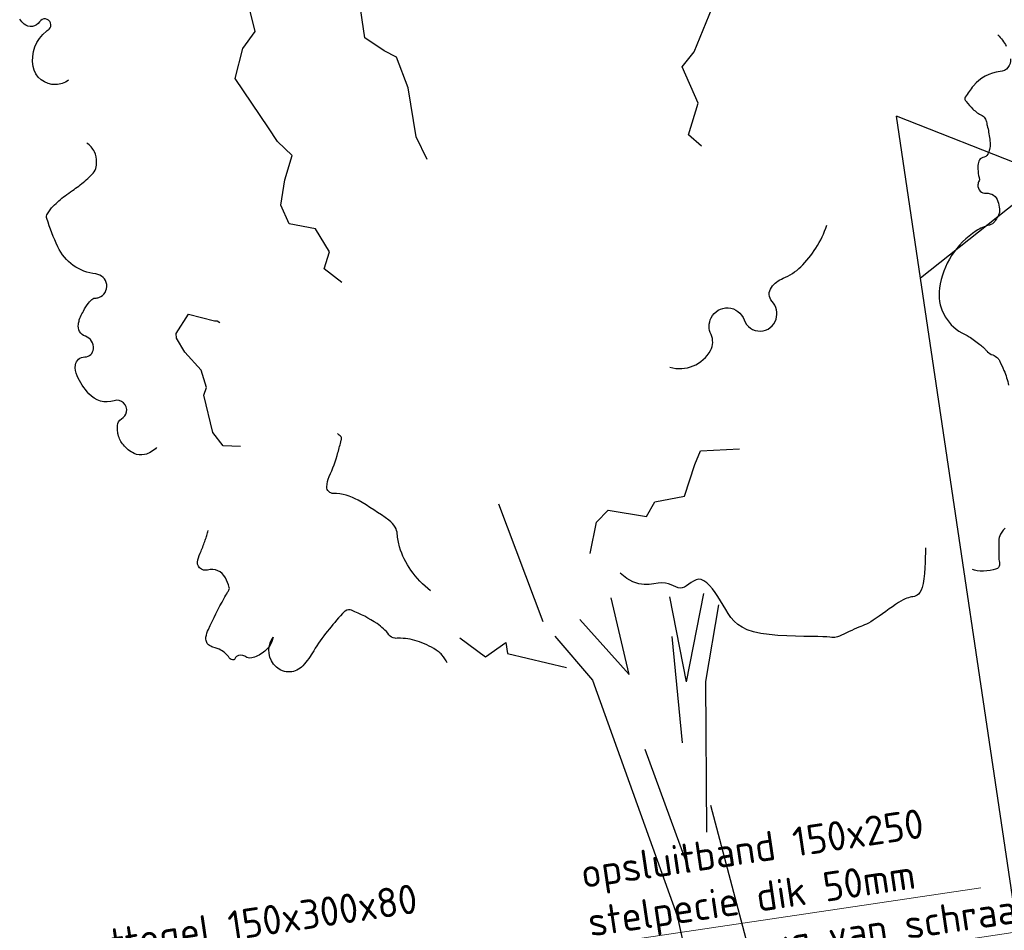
# Model space of a CAD drawing. Header units: metres. Extents: x 133846 to 269924, y 465764 to 933292.
# Tile 13 of 56: x 133879.09 to 133882.1, y 465807.34 to 465810.12. Entities that reach past the tile are written whole.
import ezdxf
from ezdxf import colors
from ezdxf.entities.mleader import LeaderData, LeaderLine
from ezdxf.math import Vec2, Vec3

# ---------------------------------------------------------------- set-up
doc = ezdxf.new("R2010")
doc.units = ezdxf.units.M
doc.layers.add('B-WE-GR-BOOM-SD', color=253, linetype='Continuous', lineweight=25)
doc.layers.add('N-WE-VH-VERHARDING-T18', color=10, linetype='Continuous', lineweight=18)
doc.layers.add('B-WE-OG-TERREIN_ERF-SD', color=150, linetype='Continuous', lineweight=25, true_color=0x007fff)
doc.styles.add('NLCS-ISO-M50-T18', font='NLCS-ISO.ttf', dxfattribs={"height": 0.09000000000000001})

# ---------------------------------------------------------------- blocks, each defined once
blk = doc.blocks.new('_DotSmall')
at = {"color": 0, "linetype": 'ByBlock', "const_width": 0.5}
blk.add_lwpolyline([(-0.0625, 0, 1), (0.0625, 0, 1)], format="xyb", close=True, dxfattribs=at)
blk = doc.blocks.new('SOG-ERFGRENS_RECHTS-D')
for p, q in [((0.4330127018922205, 3.250000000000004), (0, 3.500000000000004)), ((0, 3), (0, 3.500000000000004)), ((0.4330127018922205, 3.25), (0, 3)), ((0, 0), (0, 3))]:
    blk.add_line(p, q)
blk = doc.blocks.new('SGR-BOOM_S01_I_ZIJ-D')
for p, q in [((-0.07792637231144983, 3.82123260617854), (-0.1176291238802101, 4.301475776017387)), ((0.2630108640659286, 3.724859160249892), (0.2397656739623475, 4.255178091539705)), ((0.2630108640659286, 3.724859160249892), (0.4472289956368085, 4.243814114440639)), ((-0.07792637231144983, 3.82123260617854), (-0.3250924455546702, 4.197516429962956)), ((0.3805010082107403, 3.711341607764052), (0.5280060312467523, 4.163003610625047)), ((-0.0484746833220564, 3.355740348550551), (0.1130793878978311, 2.571625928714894))]:
    blk.add_line(p, q)
for points in [[(-2.932061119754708, 7.919609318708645, -0.06159719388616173), (-2.973213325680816, 7.906892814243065, -0.06854917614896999), (-3.011921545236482, 7.9053521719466, -0.3777679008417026), (-3.133706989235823, 8.03573897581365, -0.2758469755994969), (-3.021501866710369, 8.236620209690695, -0.02871718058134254), (-3.009995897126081, 8.2424023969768, 0.05567177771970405), (-3.004216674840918, 8.245707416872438, 1.128101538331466), (-3.054657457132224, 8.299747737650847, -0.4676689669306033), (-3.150280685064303, 8.300100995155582, -0.04392627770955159), (-3.172660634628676, 8.332506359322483, -0.1787243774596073)], [(-2.729618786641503, 5.6188360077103, -0.1372597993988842), (-2.80840070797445, 5.587579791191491, -0.1811031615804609), (-2.871437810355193, 5.603907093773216, -0.101937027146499), (-2.928713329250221, 5.664670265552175, -0.1216999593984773), (-2.950175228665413, 5.731559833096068, -0.03117928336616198), (-2.950368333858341, 5.764113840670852, -0.04141486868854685), (-2.94696545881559, 5.788403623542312, -0.2474459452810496), (-2.916880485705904, 5.823610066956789, 0.2119085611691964), (-2.879638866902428, 5.861662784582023, 0.5762904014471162), (-2.944319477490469, 5.940252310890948, -0.2982131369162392), (-3.091380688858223, 6.005257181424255, -0.07247886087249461), (-3.14619743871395, 6.124701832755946, -0.1448810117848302), (-3.146049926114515, 6.191477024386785, -0.3711238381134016), (-3.082752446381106, 6.232056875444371, 0.3873339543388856), (-3.022587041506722, 6.273080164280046, 0.3425504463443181), (-3.060408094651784, 6.356256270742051, -0.371390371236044), (-3.091893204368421, 6.436101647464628, -0.00685917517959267), (-3.083090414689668, 6.460268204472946, -0.03854630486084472), (-3.081137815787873, 6.464414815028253, -0.02068790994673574), (-3.072329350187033, 6.47851102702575, -0.008761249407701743), (-3.049614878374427, 6.510503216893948, -0.04217859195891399), (-3.011174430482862, 6.55439922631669, -0.06569996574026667), (-2.98096415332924, 6.576706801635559, -0.1834273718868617), (-2.967221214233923, 6.57867165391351, 0.107566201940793), (-2.944053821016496, 6.578520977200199, 0.7926462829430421), (-2.940789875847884, 6.723496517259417, -0.2636821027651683), (-3.146656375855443, 6.9225015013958, -0.03211261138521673), (-3.187363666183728, 7.102415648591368, -0.2091755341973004), (-3.179941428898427, 7.130994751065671, -0.06387035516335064), (-3.137884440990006, 7.172328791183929, -0.03917192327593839), (-3.057186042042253, 7.224151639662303, -0.009014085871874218), (-3.007033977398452, 7.249913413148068, 0.01098273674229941), (-2.965953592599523, 7.271220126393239, 0.02857395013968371), (-2.884790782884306, 7.321829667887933, 0.06148884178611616), (-2.851795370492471, 7.351807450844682, 0.09891261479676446), (-2.846075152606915, 7.361955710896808, 0.02898351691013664), (-2.836016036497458, 7.400054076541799, 0.1326701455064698), (-2.840094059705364, 7.464076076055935, 0.1177469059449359), (-2.87845975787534, 7.525022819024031)], [(2.726685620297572, 7.359283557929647, -0.04131064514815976), (2.750858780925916, 7.322691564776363, -0.04224376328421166), (2.768221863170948, 7.283472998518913, -0.03823759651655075)], [(2.782861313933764, 7.202782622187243, -0.4146927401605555), (2.707334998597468, 7.135097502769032, 0.2024162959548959), (2.533591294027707, 7.07287061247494, 0.02189674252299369), (2.472558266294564, 7.011624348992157, 0.2137579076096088), (2.469657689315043, 7.002833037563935, 0.105270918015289), (2.475452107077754, 6.984883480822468, 0.03173849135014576), (2.509678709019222, 6.933262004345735, 0.08002437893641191), (2.559558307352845, 6.885649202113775, -0.1849875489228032), (2.576930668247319, 6.860392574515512, -0.02947661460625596), (2.578729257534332, 6.850380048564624, -0.009898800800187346), (2.58172116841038, 6.820259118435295, -0.02299901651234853), (2.58450145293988, 6.736592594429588, -0.04209394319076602), (2.580070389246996, 6.691012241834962, -0.06789587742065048), (2.574514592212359, 6.674056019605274, -0.03985615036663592), (2.559145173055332, 6.647937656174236, -0.2456981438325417), (2.525700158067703, 6.630636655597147, 0.2909750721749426), (2.498175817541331, 6.613309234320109, 0.07269171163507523), (2.487460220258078, 6.578359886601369, 0.05035135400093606), (2.484737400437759, 6.525800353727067, 0.01460299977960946), (2.48562867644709, 6.514406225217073, -0.0206095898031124), (2.486163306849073, 6.506324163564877, -0.157326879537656), (2.482096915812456, 6.492559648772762, 0.08913360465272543), (2.471901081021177, 6.469823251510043, 0.4677375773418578), (2.514500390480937, 6.411551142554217, -0.3583218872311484), (2.578171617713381, 6.351917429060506, -0.03848922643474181), (2.580671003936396, 6.304849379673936, -0.08504374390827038), (2.576543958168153, 6.283795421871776, -0.06455418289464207), (2.565728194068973, 6.263623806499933, -0.03790460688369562), (2.540777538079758, 6.233813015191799, -0.1729203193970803), (2.50473283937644, 6.216147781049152, 0.07734841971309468), (2.420198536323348, 6.192968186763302, 0.2185298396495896), (2.146546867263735, 5.880006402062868, 0.3112952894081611), (2.241317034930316, 5.589543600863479, 0.01340797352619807), (2.271354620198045, 5.567870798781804, -0.03790021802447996), (2.281606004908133, 5.559682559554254, -0.01060202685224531), (2.339431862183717, 5.503504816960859, -0.02692717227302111), (2.360490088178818, 5.479726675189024, -0.02331346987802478), (2.369380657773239, 5.467387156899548, 0.01830204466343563), (2.380545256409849, 5.451559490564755, 0.1091914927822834), (2.408334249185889, 5.428041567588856, -0.1140914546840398), (2.434739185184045, 5.405252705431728, -0.07495994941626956), (2.443886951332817, 5.387764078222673, -0.02230051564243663), (2.462615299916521, 5.324473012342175, -0.04329720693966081), (2.477498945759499, 5.230187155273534, -0.05308247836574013)], [(0.4460945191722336, 5.64423634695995, 0.1715256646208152), (0.5878878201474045, 5.630599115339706, 0.1715256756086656), (0.7067574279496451, 5.709093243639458, 0.2397978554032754), (0.7237867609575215, 5.804443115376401, -0.2272357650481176), (0.7392689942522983, 5.904903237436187, -0.6665292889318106), (0.9368107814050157, 5.863868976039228, 0.7264677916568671), (1.131118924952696, 5.839633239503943, 0.2632691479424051), (1.122646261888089, 5.950155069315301, -0.359588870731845), (1.131118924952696, 6.035443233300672, -0.1359673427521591), (1.21019718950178, 6.079792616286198, 0.09521261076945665), (1.3267587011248, 6.133348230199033, 0.0605869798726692), (1.435877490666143, 6.233298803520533, 0.05785704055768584), (1.522398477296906, 6.361793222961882)], [(-1.202515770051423, 4.506699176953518, -0.07288652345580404), (-1.302507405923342, 4.648965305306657, -0.08028649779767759), (-1.350251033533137, 4.799622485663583, -0.05862104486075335), (-1.352664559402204, 4.88126584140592, 0.1168759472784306), (-1.358650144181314, 4.922215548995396, 0.1040832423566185), (-1.390834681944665, 4.970780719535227, 0.02681325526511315), (-1.558494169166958, 5.11917137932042, 0.1296387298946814), (-1.702817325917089, 5.182423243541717, -0.4163891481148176), (-1.736009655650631, 5.228286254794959, -0.1059121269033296), (-1.712360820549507, 5.288600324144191, 0.04359106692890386), (-1.637922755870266, 5.425644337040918, 0.004224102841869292), (-1.607427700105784, 5.497369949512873, 0.02919928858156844), (-1.603715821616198, 5.508026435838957, 0.213878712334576), (-1.605163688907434, 5.517968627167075, 0.06934308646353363), (-1.624447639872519, 5.540656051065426)], [(-1.165927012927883, 4.054869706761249, 0.03678437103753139), (-1.191637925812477, 4.108226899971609, 0.0723131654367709), (-1.210347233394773, 4.131991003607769, 0.06812670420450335), (-1.31556628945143, 4.207654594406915, 0.07547292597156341), (-1.426097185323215, 4.246347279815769, 0.03370519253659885), (-1.447397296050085, 4.248887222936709, -0.05746158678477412), (-1.459833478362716, 4.250972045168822, -0.1979451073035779), (-1.493279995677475, 4.27756460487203, 0.08203642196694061), (-1.555456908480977, 4.355734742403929, 0.05212554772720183), (-1.697260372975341, 4.459343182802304, 0.2514729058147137), (-1.735838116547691, 4.460659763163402, 0.05983451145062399), (-1.756015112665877, 4.447493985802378, 0.01014234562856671), (-1.862692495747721, 4.354316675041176, 0.03839917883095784), (-1.962670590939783, 4.248237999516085, -0.04975388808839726), (-2.041746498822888, 4.168058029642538, -0.415766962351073), (-2.2033032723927, 4.183475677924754, -0.365966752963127), (-2.200798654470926, 4.361713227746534, -0.002133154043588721), (-2.195541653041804, 4.367707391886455, -0.079610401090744), (-2.195375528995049, 4.367843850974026, -0.7435996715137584), (-2.194997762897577, 4.367491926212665, -0.008653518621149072), (-2.208071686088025, 4.342088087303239, -0.1218870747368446), (-2.249707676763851, 4.296045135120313, -0.08929237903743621), (-2.326728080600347, 4.262117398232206, -0.2506462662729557), (-2.384977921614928, 4.277261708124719, 0.3175920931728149), (-2.433759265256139, 4.283663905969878, 0.1602075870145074), (-2.445938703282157, 4.271066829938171, -0.2969899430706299), (-2.454526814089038, 4.265888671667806, -0.2778409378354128), (-2.48008770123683, 4.282519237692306, 0.1178644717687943), (-2.52297948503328, 4.334847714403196, 0.06054939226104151), (-2.568507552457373, 4.361436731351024, -0.1085304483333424), (-2.592574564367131, 4.378758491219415, -0.1371560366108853), (-2.603543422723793, 4.401002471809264, -0.1246679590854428), (-2.601843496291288, 4.428147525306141, -0.06855292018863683), (-2.580387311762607, 4.472851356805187, -0.01589250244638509), (-2.457324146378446, 4.646636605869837, -0.01288765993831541), (-2.430467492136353, 4.680277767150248, 0.02770740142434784), (-2.418437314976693, 4.696298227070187, 0.193486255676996), (-2.415980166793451, 4.708030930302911, 0.03554210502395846), (-2.431370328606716, 4.76910307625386, 0.3593915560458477), (-2.53177320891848, 4.832449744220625, -0.5905226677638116), (-2.582695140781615, 4.902123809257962, -0.03550302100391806), (-2.554299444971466, 4.953286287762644, 0.02928700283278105), (-2.519123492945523, 5.014850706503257, 0.006452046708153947), (-2.505855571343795, 5.0424837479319, 0.006358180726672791), (-2.493114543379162, 5.070860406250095)]]:
    blk.add_lwpolyline(points, format="xyb")
at = {"flags": 128}
for points in [[(-0.835254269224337, 7.118904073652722), (-0.8816703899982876, 7.265039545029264), (-0.8859541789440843, 7.568085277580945), (-0.9278363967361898, 7.764008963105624), (-0.9965065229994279, 7.814666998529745), (-1.102667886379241, 7.909417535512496), (-1.101781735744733, 8.149888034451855), (-1.009335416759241, 8.322814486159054), (-1.166320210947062, 8.54826520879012), (-1.194308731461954, 8.728536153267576), (-1.223004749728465, 8.920360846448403), (-1.093648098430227, 9.095101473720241), (-1.212706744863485, 9.313061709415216), (-1.289305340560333, 9.573319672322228)], [(-1.460727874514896, 6.450792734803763), (-1.557276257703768, 6.54880817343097), (-1.509357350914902, 6.647641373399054), (-1.573457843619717, 6.798492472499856), (-1.726269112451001, 6.853811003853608), (-1.760333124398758, 6.973048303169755), (-1.714627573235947, 7.122594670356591), (-1.64704779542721, 7.264559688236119), (-1.723046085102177, 7.362049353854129), (-1.765616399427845, 7.45266516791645), (-1.922221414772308, 7.781174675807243), (-1.85032518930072, 7.954626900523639), (-1.759673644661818, 8.047602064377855), (-1.778756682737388, 8.242691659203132)], [(0.8351450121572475, 6.951782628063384), (0.7659848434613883, 7.032295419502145), (0.8529171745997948, 7.215143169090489), (0.7889790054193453, 7.450752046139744), (0.8755315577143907, 7.530541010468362), (1.074934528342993, 7.865239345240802), (0.729623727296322, 8.237948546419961), (0.6427985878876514, 8.20631534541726), (0.5093235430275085, 8.135250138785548)], [(-2.221325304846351, 5.549156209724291), (-2.326107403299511, 5.570394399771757), (-2.375733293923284, 5.659686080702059), (-2.396322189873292, 5.893935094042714), (-2.374412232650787, 5.936758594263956), (-2.391408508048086, 6.046782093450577), (-2.473011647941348, 6.170244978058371), (-2.510775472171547, 6.262493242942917), (-2.509016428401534, 6.292039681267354), (-2.416823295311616, 6.396260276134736), (-2.264936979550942, 6.334194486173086), (-2.249193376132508, 6.33203626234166), (-2.234991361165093, 6.318632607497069)], [(-0.2028341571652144, 4.589158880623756), (-0.1364519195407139, 4.772532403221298), (-0.05686408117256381, 4.834945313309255), (0.1692420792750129, 4.762705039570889), (0.2329954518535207, 4.84332809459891), (0.4172387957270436, 4.850149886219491), (0.508669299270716, 5.032381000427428), (0.556062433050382, 5.110664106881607), (0.7934497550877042, 5.087287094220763)], [(-0.548898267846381, 4.217878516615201), (-0.7123059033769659, 4.969309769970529)], [(-1.067357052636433, 4.195252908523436), (-0.9303830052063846, 4.057758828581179), (-0.7928081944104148, 4.126505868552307), (-0.7928081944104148, 4.057758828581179), (-0.4491715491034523, 3.920264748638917)], [(-0.4912171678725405, 4.121194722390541), (-0.303357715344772, 3.82123260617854), (-0.002782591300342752, 2.318890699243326), (0.07236118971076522, 1.229154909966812), (0, 0)], [(0.184861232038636, 3.361025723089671), (0.2179431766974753, 4.013312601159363)], [(0.2504547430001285, 2.797974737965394), (0.3805010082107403, 3.711341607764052)], [(0.2977925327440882, 2.95741765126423), (0.4105082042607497, 1.942988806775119), (0.3729363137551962, 1.304461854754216), (0.4454525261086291, 0)]]:
    blk.add_lwpolyline(points, dxfattribs=at)
for points in [[(2.32832098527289, 4.369501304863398), (2.314692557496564, 4.358507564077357), (2.30321968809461, 4.347665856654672), (2.294338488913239, 4.337290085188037), (2.28780814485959, 4.327348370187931), (2.283218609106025, 4.31772238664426), (2.280159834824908, 4.308293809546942), (2.278221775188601, 4.298944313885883), (2.276994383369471, 4.289555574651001), (2.27606761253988, 4.280009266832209), (2.275031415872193, 4.270187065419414), (2.273570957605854, 4.260006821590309), (2.271752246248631, 4.24953109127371), (2.269736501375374, 4.238858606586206), (2.267684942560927, 4.228088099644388), (2.265758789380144, 4.217318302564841), (2.264119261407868, 4.206647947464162), (2.262927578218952, 4.196175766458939), (2.262344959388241, 4.186000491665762), (2.262403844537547, 4.176225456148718), (2.262621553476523, 4.166972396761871), (2.262386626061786, 4.158367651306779), (2.261087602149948, 4.150537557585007), (2.258113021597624, 4.143608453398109), (2.252851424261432, 4.137706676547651), (2.244691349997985, 4.132958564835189), (2.2330213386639, 4.129490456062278), (2.217530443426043, 4.127400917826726), (2.199109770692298, 4.12667743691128), (2.178950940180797, 4.12727972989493), (2.158245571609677, 4.129167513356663), (2.138185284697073, 4.132300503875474), (2.119961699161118, 4.136638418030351), (2.104766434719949, 4.142140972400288), (2.093791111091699, 4.148767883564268)], [(1.828270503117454, 4.321273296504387), (1.82679514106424, 4.310688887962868), (1.823652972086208, 4.291206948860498), (1.819056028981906, 4.264971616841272), (1.813216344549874, 4.234127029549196), (1.806345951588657, 4.200817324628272), (1.798656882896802, 4.167186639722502), (1.790361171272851, 4.135379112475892), (1.781670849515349, 4.107538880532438), (1.772769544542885, 4.085326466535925), (1.763727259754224, 4.068467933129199), (1.754585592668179, 4.056205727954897), (1.745386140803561, 4.047782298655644), (1.73617050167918, 4.042440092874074), (1.72698027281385, 4.039421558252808), (1.717857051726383, 4.037969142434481), (1.708842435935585, 4.03732529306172), (1.699918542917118, 4.036818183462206), (1.690829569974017, 4.036118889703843), (1.681260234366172, 4.034984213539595), (1.670895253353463, 4.033170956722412), (1.659419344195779, 4.030435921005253), (1.646517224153, 4.026535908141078), (1.631873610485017, 4.021227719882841), (1.615173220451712, 4.014268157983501), (1.596252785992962, 4.005532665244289), (1.575557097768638, 3.995371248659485), (1.553682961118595, 3.984252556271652), (1.531227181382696, 3.972645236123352), (1.5087865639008, 3.961017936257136), (1.486957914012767, 3.949839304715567), (1.466338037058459, 3.939577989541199), (1.447523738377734, 3.930702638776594), (1.430928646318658, 3.923548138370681), (1.416233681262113, 3.917914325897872), (1.40293658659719, 3.913467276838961), (1.390535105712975, 3.909873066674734), (1.378526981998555, 3.906797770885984), (1.36640995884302, 3.903907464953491), (1.353681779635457, 3.900868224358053), (1.339840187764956, 3.897346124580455), (1.324556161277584, 3.893106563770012), (1.308193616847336, 3.888312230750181), (1.291289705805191, 3.883225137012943), (1.274381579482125, 3.878107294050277), (1.258006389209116, 3.873220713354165), (1.242701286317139, 3.868827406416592), (1.229003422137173, 3.86518938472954), (1.217449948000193, 3.862568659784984), (1.208249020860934, 3.861172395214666), (1.200292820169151, 3.860988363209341), (1.192144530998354, 3.861949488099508), (1.182367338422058, 3.863988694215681), (1.16952442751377, 3.867038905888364), (1.152178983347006, 3.871033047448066), (1.128894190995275, 3.87590404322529), (1.098233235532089, 3.881584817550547), (1.059341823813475, 3.888046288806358), (1.013695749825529, 3.895411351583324), (0.9633533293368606, 3.903840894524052), (0.9103728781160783, 3.913495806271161), (0.8568127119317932, 3.924536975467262), (0.8047311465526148, 3.937125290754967), (0.7561864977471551, 3.951421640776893), (0.7132370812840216, 3.967586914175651), (0.6774251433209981, 3.985728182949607), (0.6482286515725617, 4.005737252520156), (0.6246095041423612, 4.027452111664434), (0.6055295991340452, 4.050710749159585), (0.5899508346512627, 4.075351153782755), (0.5768351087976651, 4.101211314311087), (0.5651443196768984, 4.128129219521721), (0.553840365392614, 4.1559428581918), (0.5420637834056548, 4.184373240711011), (0.529669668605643, 4.212673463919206), (0.516691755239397, 4.239979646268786), (0.5031637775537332, 4.265427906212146), (0.4891194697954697, 4.288154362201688), (0.4745925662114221, 4.307295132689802), (0.4596168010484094, 4.321986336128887), (0.4442259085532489, 4.331364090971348), (0.4284765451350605, 4.334927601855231), (0.4125170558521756, 4.333628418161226), (0.3965187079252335, 4.328781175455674), (0.3806527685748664, 4.321700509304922), (0.3650905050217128, 4.31370105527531), (0.3500031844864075, 4.306097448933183), (0.3355620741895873, 4.300204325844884), (0.3219384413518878, 4.297336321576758), (0.3091882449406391, 4.298426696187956), (0.2969062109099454, 4.302883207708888), (0.2845717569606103, 4.309732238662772), (0.2716643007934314, 4.318000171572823), (0.2576632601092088, 4.326713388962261), (0.2420480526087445, 4.334898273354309), (0.2242980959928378, 4.341581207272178), (0.203892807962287, 4.345788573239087), (0.1804622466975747, 4.347074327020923), (0.154239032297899, 4.347102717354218), (0.1256064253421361, 4.348065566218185), (0.09494768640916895, 4.352154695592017), (0.06264607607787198, 4.361561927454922), (0.02908485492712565, 4.3784790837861), (-0.005352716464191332, 4.405097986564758), (-0.04028337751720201, 4.443610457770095)]]:
    blk.add_lwpolyline(points)

msp = doc.modelspace()

# ---------------------------------------------------------------- block references
at = {"layer": 'B-WE-GR-BOOM-SD', "xscale": 0.5, "yscale": 0.5, "zscale": 0.5, "rotation": 8.452767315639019}
msp.add_blockref('SGR-BOOM_S01_I_ZIJ-D', (133881.2751587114, 465806.2380358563), dxfattribs=at)
at = {"layer": 'B-WE-OG-TERREIN_ERF-SD', "rotation": 8.452767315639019}
msp.add_blockref('SOG-ERFGRENS_RECHTS-D', (133882.2878754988, 465806.3674123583), dxfattribs=at)

# ---------------------------------------------------------------- leaders
at = {"layer": 'N-WE-VH-VERHARDING-T18'}
ml = msp.add_multileader_mtext('Standard', dxfattribs=at)
ml.set_content('opsluitband 150x250\\Pstelpecie dik 50mm', color=256, style='NLCS-ISO-M50-T18')
ml.set_leader_properties(color=256, linetype='ByLayer', lineweight=-1)
ml.set_arrow_properties(name='DOTSMALL')
ml.build(insert=Vec2(0, 0))
ml.multileader.update_dxf_attribs({"text_left_attachment_type": 5, "text_right_attachment_type": 5, "dogleg_length": 0.09000000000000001, "arrow_head_size": 0.09})
ctx = ml.context
ctx.base_point, ctx.char_height, ctx.arrow_head_size, ctx.landing_gap_size, ctx.plane_origin, ctx.plane_x_axis, ctx.plane_y_axis = Vec3(133880.7968284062, 465807.2869229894), 0.09000000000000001, 0.09, 0.04500000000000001, Vec3(133878.8908081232, 465805.9122183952), Vec3(0.9891373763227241, 0.1469940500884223), Vec3(-0.1469940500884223, 0.9891373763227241)
ctx.left_attachment, ctx.right_attachment = 5, 5
notes = []
notes.append((ctx, [(0, (1, 1, 0), (133880.7078060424, 465807.2736935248), (0.9891373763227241, 0.1469940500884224), 0.08999999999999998, [(0, [(133880.8757516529, 465806.1591839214)], 0, [])])]))
ctx.mtext.insert, ctx.mtext.text_direction, ctx.mtext.rotation, ctx.mtext.flow_direction = Vec3(133880.8020921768, 465807.557637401), Vec3(0.9891373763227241, 0.1469940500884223), 0.1475286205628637, 5
ml = msp.add_multileader_mtext('Standard', dxfattribs=at)
ml.set_content('goottegel 150x300x80\\Pstelpecie dik 50mm', color=256, style='NLCS-ISO-M50-T18')
ml.set_leader_properties(color=256, linetype='ByLayer', lineweight=-1)
ml.set_arrow_properties(name='DOTSMALL')
ml.build(insert=Vec2(0, 0))
ml.multileader.update_dxf_attribs({"text_left_attachment_type": 5, "text_right_attachment_type": 5, "dogleg_length": 0.09000000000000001, "arrow_head_size": 0.09})
ctx = ml.context
ctx.base_point, ctx.char_height, ctx.arrow_head_size, ctx.landing_gap_size, ctx.plane_origin, ctx.plane_x_axis, ctx.plane_y_axis = Vec3(133879.1746431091, 465807.0458527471), 0.09000000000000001, 0.09, 0.04500000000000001, Vec3(133878.8862678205, 465805.9115436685), Vec3(0.9891373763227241, 0.1469940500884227), Vec3(-0.1469940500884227, 0.9891373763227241)
ctx.left_attachment, ctx.right_attachment = 5, 5
notes.append((ctx, [(0, (1, 1, 0), (133880.5099785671, 465807.2442947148), (-0.9891373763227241, -0.1469940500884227), 0.09000000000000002, [(0, [(133880.6733840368, 465806.1291104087)], 0, [])])]))
ctx.mtext.insert, ctx.mtext.text_direction, ctx.mtext.rotation, ctx.mtext.flow_direction = Vec3(133879.1799068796, 465807.3165671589), Vec3(0.9891373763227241, 0.1469940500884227), 0.1475286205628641, 5
ml = msp.add_multileader_mtext('Standard', dxfattribs=at)
ml.set_content('steunrug van schraalbeton', color=256, style='NLCS-ISO-M50-T18')
ml.set_leader_properties(color=256, linetype='ByLayer', lineweight=-1)
ml.set_arrow_properties(name='DOTSMALL')
ml.build(insert=Vec2(0, 0))
ml.multileader.update_dxf_attribs({"text_left_attachment_type": 5, "text_right_attachment_type": 5, "dogleg_length": 0.09000000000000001, "arrow_head_size": 0.09})
ctx = ml.context
ctx.base_point, ctx.char_height, ctx.arrow_head_size, ctx.landing_gap_size, ctx.plane_origin, ctx.plane_x_axis, ctx.plane_y_axis = Vec3(133881.0167049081, 465807.1679511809), 0.09000000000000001, 0.09, 0.04500000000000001, Vec3(133879.6120470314, 465805.854989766), Vec3(0.9891373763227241, 0.1469940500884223), Vec3(-0.1469940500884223, 0.9891373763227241)
ctx.left_attachment, ctx.right_attachment = 5, 5
notes.append((ctx, [(0, (1, 1, 0), (133880.9276825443, 465807.1547217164), (0.9891373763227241, 0.1469940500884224), 0.08999999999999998, [(0, [(133881.096773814, 465806.0325028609)], 0, [])])]))
ctx.mtext.insert, ctx.mtext.text_direction, ctx.mtext.rotation, ctx.mtext.flow_direction = Vec3(133881.0440177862, 465807.2902949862), Vec3(0.9891373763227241, 0.1469940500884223), 0.1475286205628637, 5
for ctx, leaders in notes:
    for number, flags, end, landing, length, lines in leaders:
        leader = LeaderData()
        leader.index, (leader.has_last_leader_line, leader.has_dogleg_vector, leader.attachment_direction) = number, flags
        leader.last_leader_point, leader.dogleg_vector, leader.dogleg_length = Vec3(end), Vec3(landing), length
        for number, points, colour, breaks in lines:
            line = LeaderLine()
            line.index, line.vertices, line.color, line.breaks = number, Vec3.list(points), colors.encode_raw_color(colour), breaks
            leader.lines.append(line)
        ctx.leaders.append(leader)

doc.saveas('drawing.dxf')
